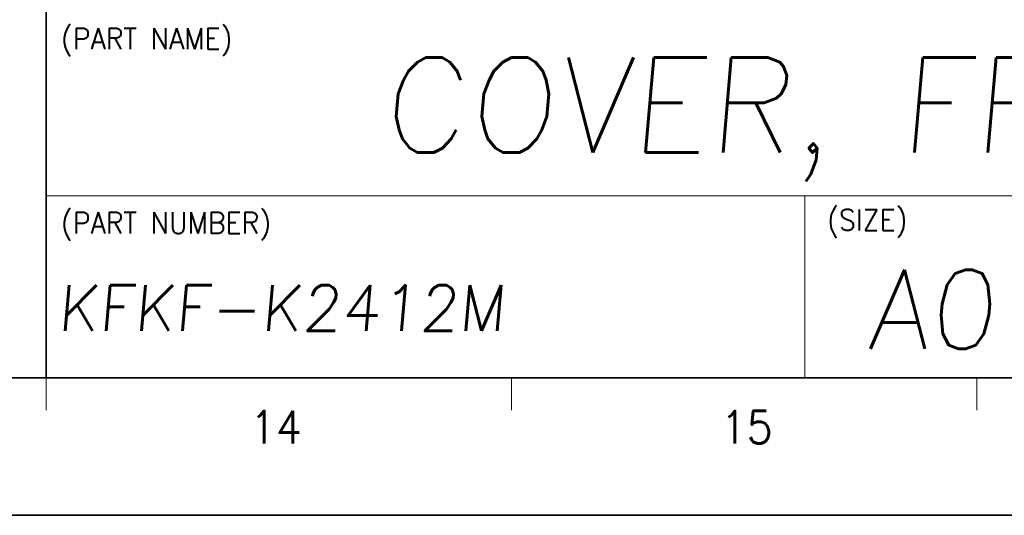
# Model space of a CAD drawing. Header units: millimetres. Extents: x 4497 to 13960, y 12291 to 16372.
# Tile 130 of 217: x 5468 to 5619, y 15521 to 15597. Entities that reach past the tile are written whole.
import ezdxf
from ezdxf.enums import TextEntityAlignment as Align

# ---------------------------------------------------------------- set-up
doc = ezdxf.new("R2010")
doc.units = ezdxf.units.MM
doc.header["$LTSCALE"] = 0.8
doc.layers.get('0').update_dxf_attribs({"linetype": 'CONTINUOUS', "lineweight": 0})
doc.layers.add('2', color=3, linetype='CONTINUOUS', lineweight=0)
doc.styles.add('GHS', font='romans', dxfattribs={"height": 2, "bigfont": 'whgtxt'})
doc.styles.get("Standard").update_dxf_attribs({"font": 'romans.shx', "width": 0.8, "oblique": 5, "bigfont": 'whgtxt.shx'})

msp = doc.modelspace()

# ---------------------------------------------------------------- linework, layer by layer
at = {"color": 7, "linetype": 'Continuous', "lineweight": 35}
for p, q in [((5472.315, 15542.403), (5472.315, 15720.454)), ((4546.45, 15542.403), (5685.977, 15542.403))]:
    msp.add_line(p, q, dxfattribs=at)
at = {"color": 7, "linetype": 'Continuous'}
for p, q in [((5472.315, 15570.272), (5685.977, 15570.272)), ((5588.436, 15542.403), (5588.436, 15570.272)), ((5472.315, 15542.403), (5685.977, 15542.403)), ((5472.315, 15542.403), (5685.977, 15542.403)), ((5472.315, 15537.422), (5472.315, 15542.403)), ((5521.024, 15542.403), (5685.977, 15542.403)), ((5543.536, 15537.422), (5543.536, 15542.403)), ((5614.756, 15537.422), (5614.756, 15542.403))]:
    msp.add_line(p, q, dxfattribs=at)
at = {"color": 7, "linetype": 'Continuous', "lineweight": 35}
msp.add_lwpolyline([(5707.723, 16361.337), (4519.723, 16361.337), (4519.723, 15521.337), (5707.723, 15521.337)], close=True, dxfattribs=at)

# ---------------------------------------------------------------- texts
at = {"color": 7, "linetype": 'Continuous', "width": 0.933333}
for s, height, p in [('(PART NAME)', 3.23025, (5474.591, 15595.918)), ('(PART NUMBER)', 3.23025, (5474.591, 15567.729)), ('(SIZE)', 3.2303, (5591.849, 15568.148))]:
    msp.add_text(s, height=height, dxfattribs=at).set_placement(p, align=Align.TOP_LEFT)
for s, p in [('14', (5507.488, 15534.835)), ('15', (5579.545, 15534.835))]:
    msp.add_text(s, height=4.9805, dxfattribs=at).set_placement(p, align=Align.MIDDLE_CENTER)
at = {"layer": '2', "style": 'GHS', "oblique": 5}
for s, height, p in [('COVER, FRONT', 14.54353, (5523.56, 15576.878)), ('A0', 12.1196, (5597.951, 15546.809)), ('KFKF-K2412M', 6.98089, (5474.052, 15549.579))]:
    msp.add_text(s, height=height, dxfattribs=at).set_placement(p)

doc.saveas('drawing.dxf')
